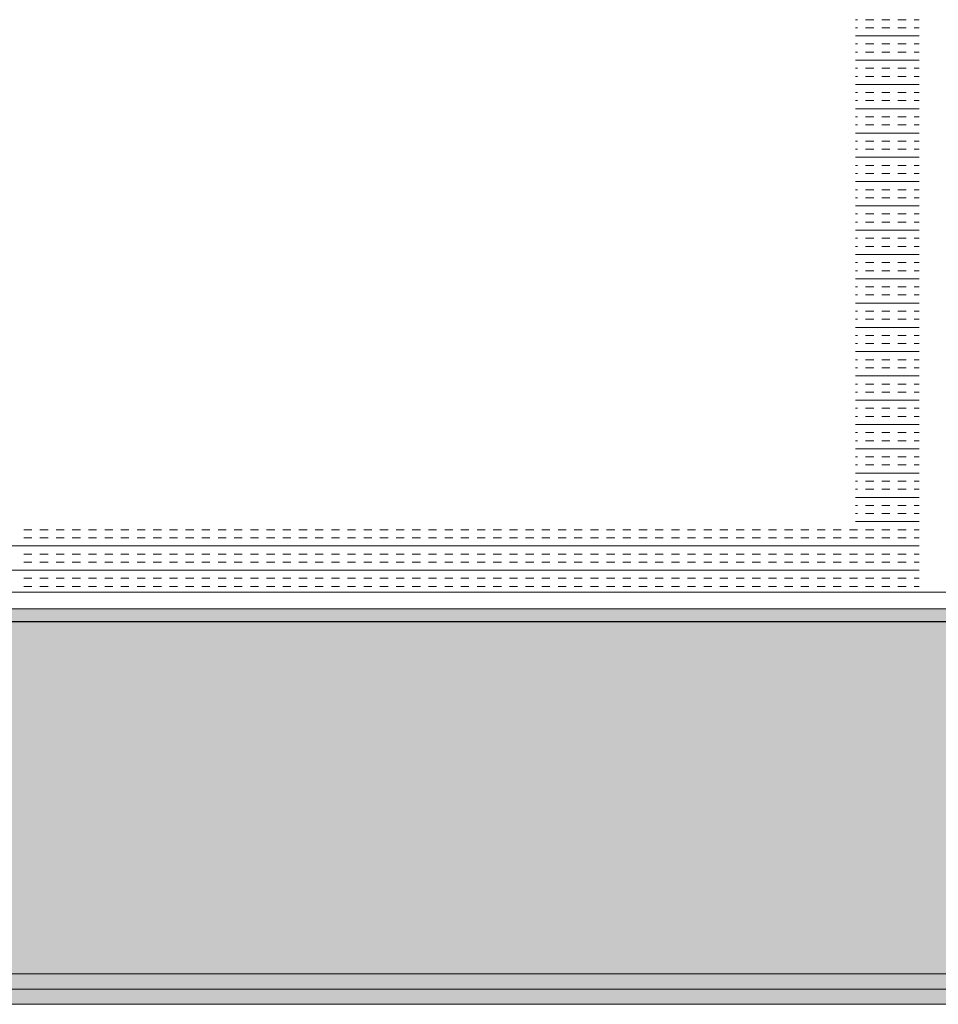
# Model space of a CAD drawing. Header units: millimetres. Extents: x 99250 to 122845, y -19292 to 18303.
# Tile 56 of 99: x 117035 to 117396, y 11101 to 11488. Entities that reach past the tile are written whole.
import ezdxf

# ---------------------------------------------------------------- set-up
doc = ezdxf.new("R2010")
doc.units = ezdxf.units.MM
doc.header["$MEASUREMENT"] = 0
doc.layers.add('IRISH HOUSE_HYD AIRPORT_DRAINAGE LAYOUT 1$0$GREY SCALE', color=8, linetype='Continuous')
doc.layers.add('IRISH HOUSE_HYD AIRPORT_DRAINAGE LAYOUT 1$0$GREYSCALE', color=8, linetype='Continuous', lineweight=0)
doc.layers.add('M-MEP-ELPR-EQUIP', color=6, linetype='Continuous', lineweight=20)

# ---------------------------------------------------------------- blocks, each defined once
blk = doc.blocks.new('IRISH HOUSE_HYD AIRPORT_DRAINAGE LAYOUT 1$0$FLOOR PLAN')
at = {"layer": 'IRISH HOUSE_HYD AIRPORT_DRAINAGE LAYOUT 1$0$GREYSCALE', "lineweight": 0, "ltscale": 0.25}
h = blk.add_hatch(color=8, dxfattribs=at)
h.dxf.hatch_style = 1
h.paths.add_polyline_path([(13791.57, 11256.64), (13791.57, 11107.11), (21062.97, 11107.11), (21062.97, 11256.64)])
h = blk.add_hatch(color=8, dxfattribs=at)
h.dxf.hatch_style = 1
h.paths.add_polyline_path([(13949.55, 11251.55), (13949.56, 11101.18), (21261.6, 11101.46), (21261.59, 11251.83)])
at = {"layer": 'IRISH HOUSE_HYD AIRPORT_DRAINAGE LAYOUT 1$0$GREYSCALE', "color": 8, "lineweight": 0}
for p, q in [((17363.9, 11488.25), (17364.7, 11488.25)), ((17367.88, 11488.25), (17371.06, 11488.25)), ((17374.25, 11488.25), (17377.43, 11488.25)), ((17380.61, 11488.25), (17383.79, 11488.25)), ((17386.98, 11488.25), (17388.96, 11488.25)), ((17363.9, 11485.07), (17364.7, 11485.07)), ((17367.88, 11485.07), (17371.06, 11485.07)), ((17374.25, 11485.07), (17377.43, 11485.07)), ((17380.61, 11485.07), (17383.79, 11485.07)), ((17386.98, 11485.07), (17388.96, 11485.07)), ((17363.9, 11481.89), (17388.96, 11481.89)), ((17363.9, 11478.71), (17364.7, 11478.71)), ((17367.88, 11478.71), (17371.06, 11478.71)), ((17374.25, 11478.71), (17377.43, 11478.71)), ((17380.61, 11478.71), (17383.79, 11478.71)), ((17386.98, 11478.71), (17388.96, 11478.71)), ((17363.9, 11475.52), (17364.7, 11475.52)), ((17367.88, 11475.52), (17371.06, 11475.52)), ((17374.25, 11475.52), (17377.43, 11475.52)), ((17380.61, 11475.52), (17383.79, 11475.52)), ((17386.98, 11475.52), (17388.96, 11475.52)), ((17363.9, 11472.34), (17388.96, 11472.34)), ((17363.9, 11469.16), (17364.7, 11469.16)), ((17367.88, 11469.16), (17371.06, 11469.16)), ((17374.25, 11469.16), (17377.43, 11469.16)), ((17380.61, 11469.16), (17383.79, 11469.16)), ((17386.98, 11469.16), (17388.96, 11469.16)), ((17363.9, 11465.98), (17364.7, 11465.98)), ((17367.88, 11465.98), (17371.06, 11465.98)), ((17374.25, 11465.98), (17377.43, 11465.98)), ((17380.61, 11465.98), (17383.79, 11465.98)), ((17386.98, 11465.98), (17388.96, 11465.98)), ((17363.9, 11462.79), (17388.96, 11462.79)), ((17363.9, 11459.61), (17364.7, 11459.61)), ((17367.88, 11459.61), (17371.06, 11459.61)), ((17374.25, 11459.61), (17377.43, 11459.61)), ((17380.61, 11459.61), (17383.79, 11459.61)), ((17386.98, 11459.61), (17388.96, 11459.61)), ((17363.9, 11456.43), (17364.7, 11456.43)), ((17367.88, 11456.43), (17371.06, 11456.43)), ((17374.25, 11456.43), (17377.43, 11456.43)), ((17380.61, 11456.43), (17383.79, 11456.43)), ((17386.98, 11456.43), (17388.96, 11456.43)), ((17363.9, 11453.24), (17388.96, 11453.24)), ((17363.9, 11450.06), (17364.7, 11450.06)), ((17367.88, 11450.06), (17371.06, 11450.06)), ((17374.25, 11450.06), (17377.43, 11450.06)), ((17380.61, 11450.06), (17383.79, 11450.06)), ((17386.98, 11450.06), (17388.96, 11450.06)), ((17363.9, 11446.88), (17364.7, 11446.88)), ((17367.88, 11446.88), (17371.06, 11446.88)), ((17374.25, 11446.88), (17377.43, 11446.88)), ((17380.61, 11446.88), (17383.79, 11446.88)), ((17386.98, 11446.88), (17388.96, 11446.88)), ((17363.9, 11443.7), (17388.96, 11443.7)), ((17363.9, 11440.51), (17364.7, 11440.51)), ((17367.88, 11440.51), (17371.06, 11440.51)), ((17374.25, 11440.51), (17377.43, 11440.51)), ((17380.61, 11440.51), (17383.79, 11440.51)), ((17386.98, 11440.51), (17388.96, 11440.51)), ((17363.9, 11437.33), (17364.7, 11437.33)), ((17363.9, 11434.15), (17388.96, 11434.15)), ((17367.88, 11437.33), (17371.06, 11437.33)), ((17374.25, 11437.33), (17377.43, 11437.33)), ((17380.61, 11437.33), (17383.79, 11437.33)), ((17386.98, 11437.33), (17388.96, 11437.33)), ((17363.9, 11430.97), (17364.7, 11430.97)), ((17367.88, 11430.97), (17371.06, 11430.97)), ((17374.25, 11430.97), (17377.43, 11430.97)), ((17380.61, 11430.97), (17383.79, 11430.97)), ((17386.98, 11430.97), (17388.96, 11430.97)), ((17363.9, 11427.78), (17364.7, 11427.78)), ((17367.88, 11427.78), (17371.06, 11427.78)), ((17374.25, 11427.78), (17377.43, 11427.78)), ((17380.61, 11427.78), (17383.79, 11427.78)), ((17386.98, 11427.78), (17388.96, 11427.78)), ((17363.9, 11424.6), (17388.96, 11424.6)), ((17363.9, 11421.42), (17364.7, 11421.42)), ((17367.88, 11421.42), (17371.06, 11421.42)), ((17374.25, 11421.42), (17377.43, 11421.42)), ((17380.61, 11421.42), (17383.79, 11421.42)), ((17386.98, 11421.42), (17388.96, 11421.42)), ((17363.9, 11418.24), (17364.7, 11418.24)), ((17363.9, 11415.05), (17388.96, 11415.05)), ((17367.88, 11418.24), (17371.06, 11418.24)), ((17374.25, 11418.24), (17377.43, 11418.24)), ((17380.61, 11418.24), (17383.79, 11418.24)), ((17386.98, 11418.24), (17388.96, 11418.24)), ((17363.9, 11411.87), (17364.7, 11411.87)), ((17367.88, 11411.87), (17371.06, 11411.87)), ((17374.25, 11411.87), (17377.43, 11411.87)), ((17380.61, 11411.87), (17383.79, 11411.87)), ((17386.98, 11411.87), (17388.96, 11411.87)), ((17363.9, 11408.69), (17364.7, 11408.69)), ((17367.88, 11408.69), (17371.06, 11408.69)), ((17374.25, 11408.69), (17377.43, 11408.69)), ((17380.61, 11408.69), (17383.79, 11408.69)), ((17386.98, 11408.69), (17388.96, 11408.69)), ((17363.9, 11405.5), (17388.96, 11405.5)), ((17363.9, 11402.32), (17364.7, 11402.32)), ((17367.88, 11402.32), (17371.06, 11402.32)), ((17374.25, 11402.32), (17377.43, 11402.32)), ((17380.61, 11402.32), (17383.79, 11402.32)), ((17386.98, 11402.32), (17388.96, 11402.32)), ((17363.9, 11399.14), (17364.7, 11399.14)), ((17363.9, 11395.96), (17388.96, 11395.96)), ((17367.88, 11399.14), (17371.06, 11399.14)), ((17374.25, 11399.14), (17377.43, 11399.14)), ((17380.61, 11399.14), (17383.79, 11399.14)), ((17386.98, 11399.14), (17388.96, 11399.14)), ((17363.9, 11392.77), (17364.7, 11392.77)), ((17367.88, 11392.77), (17371.06, 11392.77)), ((17374.25, 11392.77), (17377.43, 11392.77)), ((17380.61, 11392.77), (17383.79, 11392.77)), ((17386.98, 11392.77), (17388.96, 11392.77)), ((17363.9, 11389.59), (17364.7, 11389.59)), ((17367.88, 11389.59), (17371.06, 11389.59)), ((17374.25, 11389.59), (17377.43, 11389.59)), ((17380.61, 11389.59), (17383.79, 11389.59)), ((17386.98, 11389.59), (17388.96, 11389.59)), ((17363.9, 11386.41), (17388.96, 11386.41)), ((17363.9, 11383.23), (17364.7, 11383.23)), ((17363.9, 11380.04), (17364.7, 11380.04)), ((17367.88, 11383.23), (17371.06, 11383.23)), ((17367.88, 11380.04), (17371.06, 11380.04)), ((17374.25, 11383.23), (17377.43, 11383.23)), ((17374.25, 11380.04), (17377.43, 11380.04)), ((17380.61, 11383.23), (17383.79, 11383.23)), ((17380.61, 11380.04), (17383.79, 11380.04)), ((17386.98, 11383.23), (17388.96, 11383.23)), ((17386.98, 11380.04), (17388.96, 11380.04)), ((17363.9, 11376.86), (17388.96, 11376.86)), ((17363.9, 11373.68), (17364.7, 11373.68)), ((17367.88, 11373.68), (17371.06, 11373.68)), ((17374.25, 11373.68), (17377.43, 11373.68)), ((17380.61, 11373.68), (17383.79, 11373.68)), ((17386.98, 11373.68), (17388.96, 11373.68)), ((17363.9, 11370.49), (17364.7, 11370.49)), ((17367.88, 11370.49), (17371.06, 11370.49)), ((17374.25, 11370.49), (17377.43, 11370.49)), ((17380.61, 11370.49), (17383.79, 11370.49)), ((17386.98, 11370.49), (17388.96, 11370.49)), ((17363.9, 11367.31), (17388.96, 11367.31)), ((17363.9, 11364.13), (17364.7, 11364.13)), ((17363.9, 11360.95), (17364.7, 11360.95)), ((17367.88, 11364.13), (17371.06, 11364.13)), ((17367.88, 11360.95), (17371.06, 11360.95)), ((17374.25, 11364.13), (17377.43, 11364.13)), ((17374.25, 11360.95), (17377.43, 11360.95)), ((17380.61, 11364.13), (17383.79, 11364.13)), ((17380.61, 11360.95), (17383.79, 11360.95)), ((17386.98, 11364.13), (17388.96, 11364.13)), ((17386.98, 11360.95), (17388.96, 11360.95)), ((17363.9, 11357.76), (17388.96, 11357.76)), ((17363.9, 11354.58), (17364.7, 11354.58)), ((17367.88, 11354.58), (17371.06, 11354.58)), ((17374.25, 11354.58), (17377.43, 11354.58)), ((17380.61, 11354.58), (17383.79, 11354.58)), ((17386.98, 11354.58), (17388.96, 11354.58)), ((17363.9, 11351.4), (17364.7, 11351.4)), ((17367.88, 11351.4), (17371.06, 11351.4)), ((17374.25, 11351.4), (17377.43, 11351.4)), ((17380.61, 11351.4), (17383.79, 11351.4)), ((17386.98, 11351.4), (17388.96, 11351.4)), ((17363.9, 11348.22), (17388.96, 11348.22)), ((17363.9, 11345.03), (17364.7, 11345.03)), ((17367.88, 11345.03), (17371.06, 11345.03)), ((17374.25, 11345.03), (17377.43, 11345.03)), ((17380.61, 11345.03), (17383.79, 11345.03)), ((17386.98, 11345.03), (17388.96, 11345.03)), ((17363.9, 11341.85), (17364.7, 11341.85)), ((17367.88, 11341.85), (17371.06, 11341.85)), ((17374.25, 11341.85), (17377.43, 11341.85)), ((17380.61, 11341.85), (17383.79, 11341.85)), ((17386.98, 11341.85), (17388.96, 11341.85)), ((17363.9, 11338.67), (17388.96, 11338.67)), ((17363.9, 11335.49), (17364.7, 11335.49)), ((17367.88, 11335.49), (17371.06, 11335.49)), ((17374.25, 11335.49), (17377.43, 11335.49)), ((17380.61, 11335.49), (17383.79, 11335.49)), ((17386.98, 11335.49), (17388.96, 11335.49)), ((17363.9, 11332.3), (17364.7, 11332.3)), ((17367.88, 11332.3), (17371.06, 11332.3)), ((17374.25, 11332.3), (17377.43, 11332.3)), ((17380.61, 11332.3), (17383.79, 11332.3)), ((17386.98, 11332.3), (17388.96, 11332.3)), ((17363.9, 11329.12), (17388.96, 11329.12)), ((17363.9, 11325.94), (17364.7, 11325.94)), ((17367.88, 11325.94), (17371.06, 11325.94)), ((17374.25, 11325.94), (17377.43, 11325.94)), ((17380.61, 11325.94), (17383.79, 11325.94)), ((17386.98, 11325.94), (17388.96, 11325.94)), ((17363.9, 11322.75), (17364.7, 11322.75)), ((17367.88, 11322.75), (17371.06, 11322.75)), ((17374.25, 11322.75), (17377.43, 11322.75)), ((17380.61, 11322.75), (17383.79, 11322.75)), ((17386.98, 11322.75), (17388.96, 11322.75)), ((17363.9, 11319.57), (17388.96, 11319.57)), ((17363.9, 11316.39), (17364.7, 11316.39)), ((17367.88, 11316.39), (17371.06, 11316.39)), ((17374.25, 11316.39), (17377.43, 11316.39)), ((17380.61, 11316.39), (17383.79, 11316.39)), ((17386.98, 11316.39), (17388.96, 11316.39)), ((17363.9, 11313.21), (17364.7, 11313.21)), ((17367.88, 11313.21), (17371.06, 11313.21)), ((17374.25, 11313.21), (17377.43, 11313.21)), ((17380.61, 11313.21), (17383.79, 11313.21)), ((17386.98, 11313.21), (17388.96, 11313.21)), ((17363.9, 11310.02), (17388.96, 11310.02)), ((17363.9, 11306.84), (17364.7, 11306.84)), ((17367.88, 11306.84), (17371.06, 11306.84)), ((17374.25, 11306.84), (17377.43, 11306.84)), ((17380.61, 11306.84), (17383.79, 11306.84)), ((17386.98, 11306.84), (17388.96, 11306.84)), ((17363.9, 11303.66), (17364.7, 11303.66)), ((17367.88, 11303.66), (17371.06, 11303.66)), ((17374.25, 11303.66), (17377.43, 11303.66)), ((17380.61, 11303.66), (17383.79, 11303.66)), ((17386.98, 11303.66), (17388.96, 11303.66)), ((17363.9, 11300.48), (17388.96, 11300.48)), ((17363.9, 11297.29), (17364.7, 11297.29)), ((17367.88, 11297.29), (17371.06, 11297.29)), ((17374.25, 11297.29), (17377.43, 11297.29)), ((17380.61, 11297.29), (17383.79, 11297.29)), ((17386.98, 11297.29), (17388.96, 11297.29)), ((17363.9, 11294.11), (17364.7, 11294.11)), ((17363.9, 11290.93), (17388.96, 11290.93)), ((17367.88, 11294.11), (17371.06, 11294.11)), ((17374.25, 11294.11), (17377.43, 11294.11)), ((17380.61, 11294.11), (17383.79, 11294.11)), ((17386.98, 11294.11), (17388.96, 11294.11)), ((17036.88, 11287.74), (17040.06, 11287.74)), ((17043.25, 11287.74), (17046.43, 11287.74)), ((17049.61, 11287.74), (17052.79, 11287.74)), ((17055.98, 11287.74), (17059.16, 11287.74)), ((17062.34, 11287.74), (17065.52, 11287.74)), ((17068.71, 11287.74), (17071.89, 11287.74)), ((17075.07, 11287.74), (17078.26, 11287.74)), ((17081.44, 11287.74), (17084.62, 11287.74)), ((17087.8, 11287.74), (17090.99, 11287.74)), ((17094.17, 11287.74), (17097.35, 11287.74)), ((17100.53, 11287.74), (17103.72, 11287.74)), ((17106.9, 11287.74), (17110.08, 11287.74)), ((17113.27, 11287.74), (17116.45, 11287.74)), ((17119.63, 11287.74), (17122.81, 11287.74)), ((17126, 11287.74), (17129.18, 11287.74)), ((17132.36, 11287.74), (17135.54, 11287.74)), ((17138.73, 11287.74), (17141.91, 11287.74)), ((17145.09, 11287.74), (17148.27, 11287.74)), ((17151.46, 11287.74), (17154.64, 11287.74)), ((17157.82, 11287.74), (17161.01, 11287.74)), ((17164.19, 11287.74), (17167.37, 11287.74)), ((17170.55, 11287.74), (17173.74, 11287.74)), ((17176.92, 11287.74), (17180.1, 11287.74)), ((17183.28, 11287.74), (17186.47, 11287.74)), ((17189.65, 11287.74), (17192.83, 11287.74)), ((17196.02, 11287.74), (17199.2, 11287.74)), ((17202.38, 11287.74), (17205.56, 11287.74)), ((17208.75, 11287.74), (17211.93, 11287.74)), ((17215.11, 11287.74), (17218.29, 11287.74)), ((17221.48, 11287.74), (17224.66, 11287.74)), ((17227.84, 11287.74), (17231.02, 11287.74)), ((17234.21, 11287.74), (17237.39, 11287.74)), ((17240.57, 11287.74), (17243.76, 11287.74)), ((17246.94, 11287.74), (17250.12, 11287.74)), ((17253.3, 11287.74), (17256.49, 11287.74)), ((17259.67, 11287.74), (17262.85, 11287.74)), ((17266.03, 11287.74), (17269.22, 11287.74)), ((17272.4, 11287.74), (17275.58, 11287.74)), ((17278.77, 11287.74), (17281.95, 11287.74)), ((17285.13, 11287.74), (17288.31, 11287.74)), ((17291.5, 11287.74), (17294.68, 11287.74)), ((17297.86, 11287.74), (17301.04, 11287.74)), ((17304.23, 11287.74), (17307.41, 11287.74)), ((17310.59, 11287.74), (17313.77, 11287.74)), ((17316.96, 11287.74), (17320.14, 11287.74)), ((17323.32, 11287.74), (17326.51, 11287.74)), ((17329.69, 11287.74), (17332.87, 11287.74)), ((17336.05, 11287.74), (17339.24, 11287.74)), ((17342.42, 11287.74), (17345.6, 11287.74)), ((17348.78, 11287.74), (17351.97, 11287.74)), ((17355.15, 11287.74), (17358.33, 11287.74)), ((17361.52, 11287.74), (17364.7, 11287.74)), ((17367.88, 11287.74), (17371.06, 11287.74)), ((17374.25, 11287.74), (17377.43, 11287.74)), ((17380.61, 11287.74), (17383.79, 11287.74)), ((17386.98, 11287.74), (17388.96, 11287.74)), ((17036.88, 11284.56), (17040.06, 11284.56)), ((17043.25, 11284.56), (17046.43, 11284.56)), ((17049.61, 11284.56), (17052.79, 11284.56)), ((17055.98, 11284.56), (17059.16, 11284.56)), ((17062.34, 11284.56), (17065.52, 11284.56)), ((17068.71, 11284.56), (17071.89, 11284.56)), ((17075.07, 11284.56), (17078.26, 11284.56)), ((17081.44, 11284.56), (17084.62, 11284.56)), ((17087.8, 11284.56), (17090.99, 11284.56)), ((17094.17, 11284.56), (17097.35, 11284.56)), ((17100.53, 11284.56), (17103.72, 11284.56)), ((17106.9, 11284.56), (17110.08, 11284.56)), ((17113.27, 11284.56), (17116.45, 11284.56)), ((17119.63, 11284.56), (17122.81, 11284.56)), ((17126, 11284.56), (17129.18, 11284.56)), ((17132.36, 11284.56), (17135.54, 11284.56)), ((17138.73, 11284.56), (17141.91, 11284.56)), ((17145.09, 11284.56), (17148.27, 11284.56)), ((17151.46, 11284.56), (17154.64, 11284.56)), ((17157.82, 11284.56), (17161.01, 11284.56)), ((17164.19, 11284.56), (17167.37, 11284.56)), ((17170.55, 11284.56), (17173.74, 11284.56)), ((17176.92, 11284.56), (17180.1, 11284.56)), ((17183.28, 11284.56), (17186.47, 11284.56)), ((17189.65, 11284.56), (17192.83, 11284.56)), ((17196.02, 11284.56), (17199.2, 11284.56)), ((17202.38, 11284.56), (17205.56, 11284.56)), ((17208.75, 11284.56), (17211.93, 11284.56)), ((17215.11, 11284.56), (17218.29, 11284.56)), ((17221.48, 11284.56), (17224.66, 11284.56)), ((17227.84, 11284.56), (17231.02, 11284.56)), ((17234.21, 11284.56), (17237.39, 11284.56)), ((17240.57, 11284.56), (17243.76, 11284.56)), ((17246.94, 11284.56), (17250.12, 11284.56)), ((17253.3, 11284.56), (17256.49, 11284.56)), ((17259.67, 11284.56), (17262.85, 11284.56)), ((17266.03, 11284.56), (17269.22, 11284.56)), ((17272.4, 11284.56), (17275.58, 11284.56)), ((17278.77, 11284.56), (17281.95, 11284.56)), ((17285.13, 11284.56), (17288.31, 11284.56)), ((17291.5, 11284.56), (17294.68, 11284.56)), ((17297.86, 11284.56), (17301.04, 11284.56)), ((17304.23, 11284.56), (17307.41, 11284.56)), ((17310.59, 11284.56), (17313.77, 11284.56)), ((17316.96, 11284.56), (17320.14, 11284.56)), ((17323.32, 11284.56), (17326.51, 11284.56)), ((17329.69, 11284.56), (17332.87, 11284.56)), ((17336.05, 11284.56), (17339.24, 11284.56)), ((17342.42, 11284.56), (17345.6, 11284.56)), ((17348.78, 11284.56), (17351.97, 11284.56)), ((17355.15, 11284.56), (17358.33, 11284.56)), ((17361.52, 11284.56), (17364.7, 11284.56)), ((17367.88, 11284.56), (17371.06, 11284.56)), ((17374.25, 11284.56), (17377.43, 11284.56)), ((17380.61, 11284.56), (17383.79, 11284.56)), ((17386.98, 11284.56), (17388.96, 11284.56)), ((16687.27, 11281.38), (17388.96, 11281.38)), ((17036.88, 11278.2), (17040.06, 11278.2)), ((17043.25, 11278.2), (17046.43, 11278.2)), ((17049.61, 11278.2), (17052.79, 11278.2)), ((17055.98, 11278.2), (17059.16, 11278.2)), ((17062.34, 11278.2), (17065.52, 11278.2)), ((17068.71, 11278.2), (17071.89, 11278.2)), ((17075.07, 11278.2), (17078.26, 11278.2)), ((17081.44, 11278.2), (17084.62, 11278.2)), ((17087.8, 11278.2), (17090.99, 11278.2)), ((17094.17, 11278.2), (17097.35, 11278.2)), ((17100.53, 11278.2), (17103.72, 11278.2)), ((17106.9, 11278.2), (17110.08, 11278.2)), ((17113.27, 11278.2), (17116.45, 11278.2)), ((17119.63, 11278.2), (17122.81, 11278.2)), ((17126, 11278.2), (17129.18, 11278.2)), ((17132.36, 11278.2), (17135.54, 11278.2)), ((17138.73, 11278.2), (17141.91, 11278.2)), ((17145.09, 11278.2), (17148.27, 11278.2)), ((17151.46, 11278.2), (17154.64, 11278.2)), ((17157.82, 11278.2), (17161.01, 11278.2)), ((17164.19, 11278.2), (17167.37, 11278.2)), ((17170.55, 11278.2), (17173.74, 11278.2)), ((17176.92, 11278.2), (17180.1, 11278.2)), ((17183.28, 11278.2), (17186.47, 11278.2)), ((17189.65, 11278.2), (17192.83, 11278.2)), ((17196.02, 11278.2), (17199.2, 11278.2)), ((17202.38, 11278.2), (17205.56, 11278.2)), ((17208.75, 11278.2), (17211.93, 11278.2)), ((17215.11, 11278.2), (17218.29, 11278.2)), ((17221.48, 11278.2), (17224.66, 11278.2)), ((17227.84, 11278.2), (17231.02, 11278.2)), ((17234.21, 11278.2), (17237.39, 11278.2)), ((17240.57, 11278.2), (17243.76, 11278.2)), ((17246.94, 11278.2), (17250.12, 11278.2)), ((17253.3, 11278.2), (17256.49, 11278.2)), ((17259.67, 11278.2), (17262.85, 11278.2)), ((17266.03, 11278.2), (17269.22, 11278.2)), ((17272.4, 11278.2), (17275.58, 11278.2)), ((17278.77, 11278.2), (17281.95, 11278.2)), ((17285.13, 11278.2), (17288.31, 11278.2)), ((17291.5, 11278.2), (17294.68, 11278.2)), ((17297.86, 11278.2), (17301.04, 11278.2)), ((17304.23, 11278.2), (17307.41, 11278.2)), ((17310.59, 11278.2), (17313.77, 11278.2)), ((17316.96, 11278.2), (17320.14, 11278.2)), ((17323.32, 11278.2), (17326.51, 11278.2)), ((17329.69, 11278.2), (17332.87, 11278.2)), ((17336.05, 11278.2), (17339.24, 11278.2)), ((17342.42, 11278.2), (17345.6, 11278.2)), ((17348.78, 11278.2), (17351.97, 11278.2)), ((17355.15, 11278.2), (17358.33, 11278.2)), ((17361.52, 11278.2), (17364.7, 11278.2)), ((17367.88, 11278.2), (17371.06, 11278.2)), ((17374.25, 11278.2), (17377.43, 11278.2)), ((17380.61, 11278.2), (17383.79, 11278.2)), ((17386.98, 11278.2), (17388.96, 11278.2)), ((16687.27, 11271.83), (17388.96, 11271.83)), ((17036.88, 11275.01), (17040.06, 11275.01)), ((17043.25, 11275.01), (17046.43, 11275.01)), ((17049.61, 11275.01), (17052.79, 11275.01)), ((17055.98, 11275.01), (17059.16, 11275.01)), ((17062.34, 11275.01), (17065.52, 11275.01)), ((17068.71, 11275.01), (17071.89, 11275.01)), ((17075.07, 11275.01), (17078.26, 11275.01)), ((17081.44, 11275.01), (17084.62, 11275.01)), ((17087.8, 11275.01), (17090.99, 11275.01)), ((17094.17, 11275.01), (17097.35, 11275.01)), ((17100.53, 11275.01), (17103.72, 11275.01)), ((17106.9, 11275.01), (17110.08, 11275.01)), ((17113.27, 11275.01), (17116.45, 11275.01)), ((17119.63, 11275.01), (17122.81, 11275.01)), ((17126, 11275.01), (17129.18, 11275.01)), ((17132.36, 11275.01), (17135.54, 11275.01)), ((17138.73, 11275.01), (17141.91, 11275.01)), ((17145.09, 11275.01), (17148.27, 11275.01)), ((17151.46, 11275.01), (17154.64, 11275.01)), ((17157.82, 11275.01), (17161.01, 11275.01)), ((17164.19, 11275.01), (17167.37, 11275.01)), ((17170.55, 11275.01), (17173.74, 11275.01)), ((17176.92, 11275.01), (17180.1, 11275.01)), ((17183.28, 11275.01), (17186.47, 11275.01)), ((17189.65, 11275.01), (17192.83, 11275.01)), ((17196.02, 11275.01), (17199.2, 11275.01)), ((17202.38, 11275.01), (17205.56, 11275.01)), ((17208.75, 11275.01), (17211.93, 11275.01)), ((17215.11, 11275.01), (17218.29, 11275.01)), ((17221.48, 11275.01), (17224.66, 11275.01)), ((17227.84, 11275.01), (17231.02, 11275.01)), ((17234.21, 11275.01), (17237.39, 11275.01)), ((17240.57, 11275.01), (17243.76, 11275.01)), ((17246.94, 11275.01), (17250.12, 11275.01)), ((17253.3, 11275.01), (17256.49, 11275.01)), ((17259.67, 11275.01), (17262.85, 11275.01)), ((17266.03, 11275.01), (17269.22, 11275.01)), ((17272.4, 11275.01), (17275.58, 11275.01)), ((17278.77, 11275.01), (17281.95, 11275.01)), ((17285.13, 11275.01), (17288.31, 11275.01)), ((17291.5, 11275.01), (17294.68, 11275.01)), ((17297.86, 11275.01), (17301.04, 11275.01)), ((17304.23, 11275.01), (17307.41, 11275.01)), ((17310.59, 11275.01), (17313.77, 11275.01)), ((17316.96, 11275.01), (17320.14, 11275.01)), ((17323.32, 11275.01), (17326.51, 11275.01)), ((17329.69, 11275.01), (17332.87, 11275.01)), ((17336.05, 11275.01), (17339.24, 11275.01)), ((17342.42, 11275.01), (17345.6, 11275.01)), ((17348.78, 11275.01), (17351.97, 11275.01)), ((17355.15, 11275.01), (17358.33, 11275.01)), ((17361.52, 11275.01), (17364.7, 11275.01)), ((17367.88, 11275.01), (17371.06, 11275.01)), ((17374.25, 11275.01), (17377.43, 11275.01)), ((17380.61, 11275.01), (17383.79, 11275.01)), ((17386.98, 11275.01), (17388.96, 11275.01)), ((17036.88, 11268.65), (17040.06, 11268.65)), ((17043.25, 11268.65), (17046.43, 11268.65)), ((17049.61, 11268.65), (17052.79, 11268.65)), ((17055.98, 11268.65), (17059.16, 11268.65)), ((17062.34, 11268.65), (17065.52, 11268.65)), ((17068.71, 11268.65), (17071.89, 11268.65)), ((17075.07, 11268.65), (17078.26, 11268.65)), ((17081.44, 11268.65), (17084.62, 11268.65)), ((17087.8, 11268.65), (17090.99, 11268.65)), ((17094.17, 11268.65), (17097.35, 11268.65)), ((17100.53, 11268.65), (17103.72, 11268.65)), ((17106.9, 11268.65), (17110.08, 11268.65)), ((17113.27, 11268.65), (17116.45, 11268.65)), ((17119.63, 11268.65), (17122.81, 11268.65)), ((17126, 11268.65), (17129.18, 11268.65)), ((17132.36, 11268.65), (17135.54, 11268.65)), ((17138.73, 11268.65), (17141.91, 11268.65)), ((17145.09, 11268.65), (17148.27, 11268.65)), ((17151.46, 11268.65), (17154.64, 11268.65)), ((17157.82, 11268.65), (17161.01, 11268.65)), ((17164.19, 11268.65), (17167.37, 11268.65)), ((17170.55, 11268.65), (17173.74, 11268.65)), ((17176.92, 11268.65), (17180.1, 11268.65)), ((17183.28, 11268.65), (17186.47, 11268.65)), ((17189.65, 11268.65), (17192.83, 11268.65)), ((17196.02, 11268.65), (17199.2, 11268.65)), ((17202.38, 11268.65), (17205.56, 11268.65)), ((17208.75, 11268.65), (17211.93, 11268.65)), ((17215.11, 11268.65), (17218.29, 11268.65)), ((17221.48, 11268.65), (17224.66, 11268.65)), ((17227.84, 11268.65), (17231.02, 11268.65)), ((17234.21, 11268.65), (17237.39, 11268.65)), ((17240.57, 11268.65), (17243.76, 11268.65)), ((17246.94, 11268.65), (17250.12, 11268.65)), ((17253.3, 11268.65), (17256.49, 11268.65)), ((17259.67, 11268.65), (17262.85, 11268.65)), ((17266.03, 11268.65), (17269.22, 11268.65)), ((17272.4, 11268.65), (17275.58, 11268.65)), ((17278.77, 11268.65), (17281.95, 11268.65)), ((17285.13, 11268.65), (17288.31, 11268.65)), ((17291.5, 11268.65), (17294.68, 11268.65)), ((17297.86, 11268.65), (17301.04, 11268.65)), ((17304.23, 11268.65), (17307.41, 11268.65)), ((17310.59, 11268.65), (17313.77, 11268.65)), ((17316.96, 11268.65), (17320.14, 11268.65)), ((17323.32, 11268.65), (17326.51, 11268.65)), ((17329.69, 11268.65), (17332.87, 11268.65)), ((17336.05, 11268.65), (17339.24, 11268.65)), ((17342.42, 11268.65), (17345.6, 11268.65)), ((17348.78, 11268.65), (17351.97, 11268.65)), ((17355.15, 11268.65), (17358.33, 11268.65)), ((17361.52, 11268.65), (17364.7, 11268.65)), ((17367.88, 11268.65), (17371.06, 11268.65)), ((17374.25, 11268.65), (17377.43, 11268.65)), ((17380.61, 11268.65), (17383.79, 11268.65)), ((17386.98, 11268.65), (17388.96, 11268.65)), ((17036.88, 11265.47), (17040.06, 11265.47)), ((17043.25, 11265.47), (17046.43, 11265.47)), ((17049.61, 11265.47), (17052.79, 11265.47)), ((17055.98, 11265.47), (17059.16, 11265.47)), ((17062.34, 11265.47), (17065.52, 11265.47)), ((17068.71, 11265.47), (17071.89, 11265.47)), ((17075.07, 11265.47), (17078.26, 11265.47)), ((17081.44, 11265.47), (17084.62, 11265.47)), ((17087.8, 11265.47), (17090.99, 11265.47)), ((17094.17, 11265.47), (17097.35, 11265.47)), ((17100.53, 11265.47), (17103.72, 11265.47)), ((17106.9, 11265.47), (17110.08, 11265.47)), ((17113.27, 11265.47), (17116.45, 11265.47)), ((17119.63, 11265.47), (17122.81, 11265.47)), ((17126, 11265.47), (17129.18, 11265.47)), ((17132.36, 11265.47), (17135.54, 11265.47)), ((17138.73, 11265.47), (17141.91, 11265.47)), ((17145.09, 11265.47), (17148.27, 11265.47)), ((17151.46, 11265.47), (17154.64, 11265.47)), ((17157.82, 11265.47), (17161.01, 11265.47)), ((17164.19, 11265.47), (17167.37, 11265.47)), ((17170.55, 11265.47), (17173.74, 11265.47)), ((17176.92, 11265.47), (17180.1, 11265.47)), ((17183.28, 11265.47), (17186.47, 11265.47)), ((17189.65, 11265.47), (17192.83, 11265.47)), ((17196.02, 11265.47), (17199.2, 11265.47)), ((17202.38, 11265.47), (17205.56, 11265.47)), ((17208.75, 11265.47), (17211.93, 11265.47)), ((17215.11, 11265.47), (17218.29, 11265.47)), ((17221.48, 11265.47), (17224.66, 11265.47)), ((17227.84, 11265.47), (17231.02, 11265.47)), ((17234.21, 11265.47), (17237.39, 11265.47)), ((17240.57, 11265.47), (17243.76, 11265.47)), ((17246.94, 11265.47), (17250.12, 11265.47)), ((17253.3, 11265.47), (17256.49, 11265.47)), ((17259.67, 11265.47), (17262.85, 11265.47)), ((17266.03, 11265.47), (17269.22, 11265.47)), ((17272.4, 11265.47), (17275.58, 11265.47)), ((17278.77, 11265.47), (17281.95, 11265.47)), ((17285.13, 11265.47), (17288.31, 11265.47)), ((17291.5, 11265.47), (17294.68, 11265.47)), ((17297.86, 11265.47), (17301.04, 11265.47)), ((17304.23, 11265.47), (17307.41, 11265.47)), ((17310.59, 11265.47), (17313.77, 11265.47)), ((17316.96, 11265.47), (17320.14, 11265.47)), ((17323.32, 11265.47), (17326.51, 11265.47)), ((17329.69, 11265.47), (17332.87, 11265.47)), ((17336.05, 11265.47), (17339.24, 11265.47)), ((17342.42, 11265.47), (17345.6, 11265.47)), ((17348.78, 11265.47), (17351.97, 11265.47)), ((17355.15, 11265.47), (17358.33, 11265.47)), ((17361.52, 11265.47), (17364.7, 11265.47)), ((17367.88, 11265.47), (17371.06, 11265.47)), ((17374.25, 11265.47), (17377.43, 11265.47)), ((17380.61, 11265.47), (17383.79, 11265.47)), ((17386.98, 11265.47), (17388.96, 11265.47))]:
    blk.add_line(p, q, dxfattribs=at)
at = {"layer": 'IRISH HOUSE_HYD AIRPORT_DRAINAGE LAYOUT 1$0$GREYSCALE', "color": 8, "lineweight": 0, "ltscale": 0.25}
for p, q in [((13767.89, 11263.15), (21061.98, 11263.15)), ((13791.57, 11256.64), (21062.97, 11256.64)), ((21363.6, 11251.58), (13751.75, 11251.58)), ((13751.75, 11251.58), (21363.89, 11251.58)), ((13949.55, 11251.55), (21261.59, 11251.83)), ((21061.98, 11113.15), (13767.89, 11113.15)), ((21062.97, 11107.11), (13791.57, 11107.11)), ((21363.89, 11101.22), (13751.75, 11101.22)), ((21261.6, 11101.46), (13949.56, 11101.18))]:
    blk.add_line(p, q, dxfattribs=at)
blk = doc.blocks.new('IRISH HOUSE_HYD AIRPORT_DRAINAGE LAYOUT 1')
at = {"layer": 'IRISH HOUSE_HYD AIRPORT_DRAINAGE LAYOUT 1$0$GREY SCALE'}
blk.add_blockref('IRISH HOUSE_HYD AIRPORT_DRAINAGE LAYOUT 1$0$FLOOR PLAN', (0, 0), dxfattribs=at)

msp = doc.modelspace()

# ---------------------------------------------------------------- block references
at = {"layer": 'M-MEP-ELPR-EQUIP'}
msp.add_blockref('IRISH HOUSE_HYD AIRPORT_DRAINAGE LAYOUT 1', (100000, 0), dxfattribs=at)

doc.saveas('drawing.dxf')
